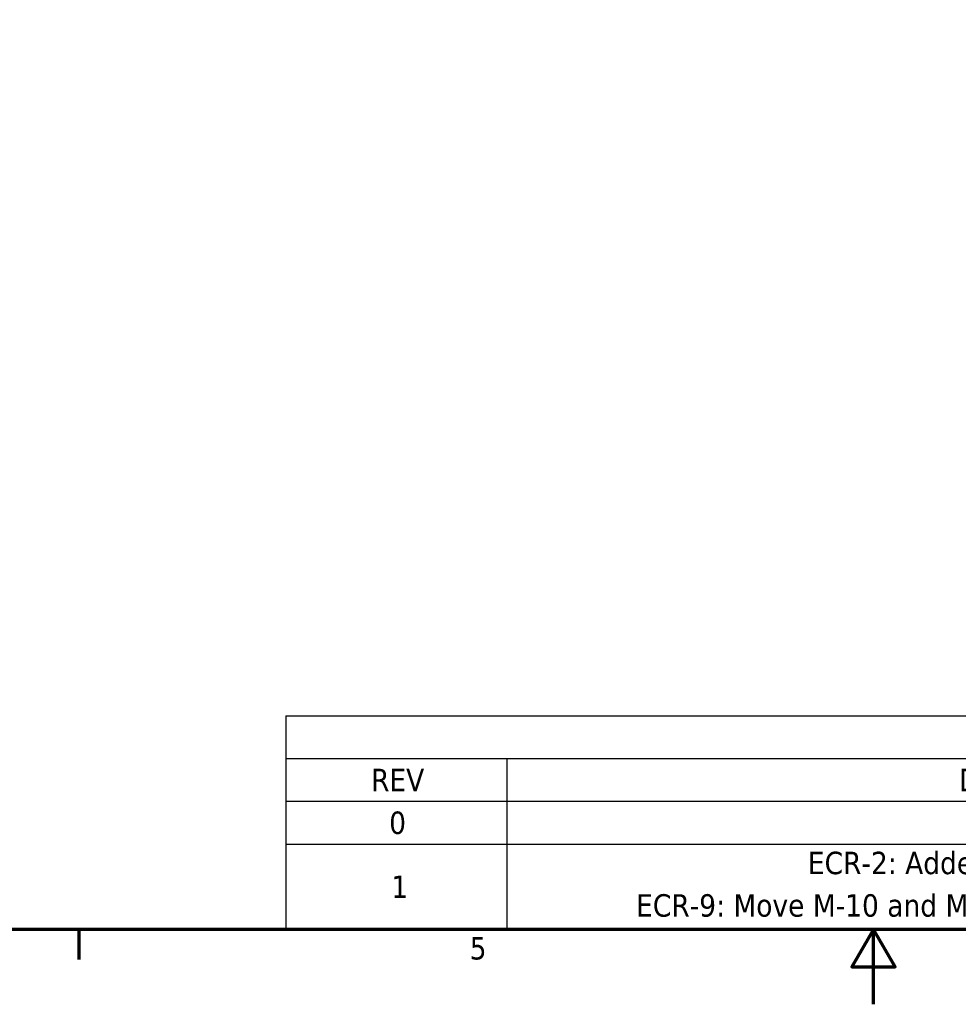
# Model space of a CAD drawing. Header units: inches. Extents: x 1 to 203, y 4 to 128.
# Tile 17 of 137: x 75 to 105, y 4 to 35. Entities that reach past the tile are written whole.
import ezdxf

# ---------------------------------------------------------------- set-up
doc = ezdxf.new("R2010")
doc.units = ezdxf.units.IN
doc.header["$LTSCALE"] = 6
doc.header["$MEASUREMENT"] = 0
doc.layers.add('Border (ANSI)', color=7, linetype='Continuous', lineweight=70)
doc.layers.add('Symbol (ANSI)', color=7, linetype='Continuous', lineweight=25)
doc.styles.add('Note Text (ANSI)', font='tahoma.ttf')

# ---------------------------------------------------------------- blocks, each defined once
blk = doc.blocks.new('Borders Default Border')
at = {"layer": 'Border (ANSI)'}
blk.add_line((12.75, 1), (12.75, 0.84), dxfattribs=at)
at = {"layer": 'Border (ANSI)', "flags": 128}
for points in [[(0.5, 1), (0.5, 21), (33.5, 21), (33.5, 1), (0.5, 1)], [(17, 0.6), (17, 1), (16.8845, 0.8), (17.1155, 0.8), (17, 1)]]:
    blk.add_lwpolyline(points, dxfattribs=at)
at = {"layer": 'Border (ANSI)', "insert": (14.8399, 0.8375), "char_height": 0.12, "attachment_point": 7, "style": 'Note Text (ANSI)'}
blk.add_mtext('5', dxfattribs=at)
blk = doc.blocks.new('REVISION HISTORY')
at = {"layer": 'Symbol (ANSI)'}
for p, q in [((13.8573, 2.1429), (23.25, 2.1429)), ((13.8573, 2.1429), (13.8573, 1.9144)), ((23.25, 2.1429), (23.25, 1.9144)), ((13.8573, 1.9144), (23.25, 1.9144)), ((13.8573, 1.9144), (13.8573, 1.6858)), ((15.0384, 1.9144), (15.0384, 1.6858)), ((20.8878, 1.9144), (20.8878, 1.6858)), ((22.0689, 1.9144), (22.0689, 1.6858)), ((23.25, 1.9144), (23.25, 1.6858)), ((13.8573, 1.6858), (23.25, 1.6858)), ((13.8573, 1.6858), (13.8573, 1)), ((15.0384, 1.6858), (15.0384, 1)), ((20.8878, 1.6858), (20.8878, 1)), ((22.0689, 1.6858), (22.0689, 1)), ((23.25, 1.6858), (23.25, 1)), ((13.8573, 1.4572), (23.25, 1.4572)), ((13.8573, 1), (23.25, 1))]:
    blk.add_line(p, q, dxfattribs=at)
at = {"layer": 'Symbol (ANSI)', "char_height": 0.12, "attachment_point": 7, "style": 'Note Text (ANSI)'}
for s, insert in [('REVISION HISTORY', (17.8334, 1.9661)), ('REV', (14.3124, 1.7401)), ('DESCRIPTION', (17.4574, 1.7375)), ('DATE', (21.2904, 1.7401)), ('APPROVED', (22.2571, 1.7375)), ('0', (14.4094, 1.509)), ('7/7/2020', (21.153, 1.4958)), ('ECR-2: Added #100 Orifice to SA-54', (16.6487, 1.2939)), ('1', (14.4207, 1.1684)), ('10/8/2020', (21.118, 1.1529)), ('ECR-9: Move M-10 and M-8 from parent assemblies to SA-49.', (15.7301, 1.0347))]:
    blk.add_mtext(s, dxfattribs=dict(at, insert=insert))

msp = doc.modelspace()

# ---------------------------------------------------------------- block references
at = {"xscale": 6, "yscale": 6, "zscale": 6}
msp.add_blockref('Borders Default Border', (0, 0), dxfattribs=at)
at = {"layer": 'Symbol (ANSI)', "xscale": 6, "yscale": 6, "zscale": 6}
msp.add_blockref('REVISION HISTORY', (0, 0), dxfattribs=at)

doc.saveas('drawing.dxf')
